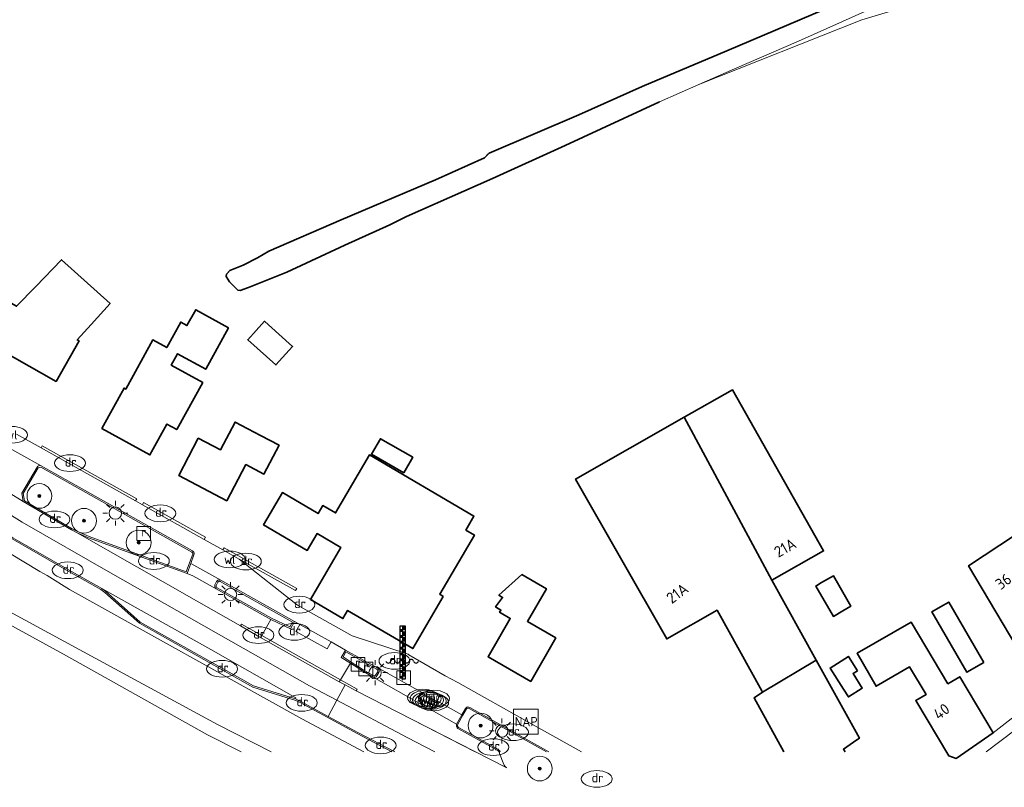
# Model space of a CAD drawing. Header units: metres. Extents: x 244832 to 245816, y 594581 to 595225.
# Tile 4 of 34: x 245143 to 245302, y 594582 to 594706. Entities that reach past the tile are written whole.
import ezdxf
from ezdxf.enums import TextEntityAlignment as Align

# ---------------------------------------------------------------- set-up
doc = ezdxf.new("R2010")
doc.units = ezdxf.units.M
for name, color, linetype, lineweight in [('B-XX-GK-BESCHOEIING-G', 130, 'GK-BESCHOEIING', 35), ('B-XX-GK-BESCHOEIING_DAMWAND-G', 130, 'GK-BESCHOEIING', 18), ('B-XX-GR-BOOM-S', 90, 'Continuous', 25), ('B-XX-IE-MEUBILAIR_WATERWEGMEUBILAIR-S', 150, 'Continuous', 25), ('B-XX-KL-ET_LS_OV_LICHTMAST-S', 190, 'Continuous', 25), ('B-XX-KL-WATER_PUT-S', 170, 'Continuous', 25), ('B-XX-OG-BEBOUWING-GV', 7, 'Continuous', 35), ('B-XX-OG-BEBOUWING-T18', 10, 'Continuous', 18), ('B-XX-OG-HOOGTEPUNT-S', 7, 'Continuous', 25), ('B-XX-OG-TERREIN_ERF-GV', 7, 'Continuous', 18), ('B-XX-OG-WATER-GV', 130, 'Continuous', 18), ('B-XX-OG-WATER_SLOOT-GV', 120, 'Continuous', 18), ('B-XX-OG-WEG-GV', 7, 'Continuous', 18), ('B-XX-RI-DRAINAGE_PUT-S', 90, 'Continuous', 25), ('B-XX-RI-GWA_RIOOLPUT-S', 30, 'Continuous', 25), ('B-XX-VH-VERHARDING_ASFALT-GV', 252, 'Continuous', 18), ('B-XX-VH-VERHARDING_BEDRIJFSVLOERPLAAT-GV', 252, 'Continuous', 18), ('B-XX-VH-VERHARDING_BETON-GV', 252, 'Continuous', 18), ('B-XX-VH-VERHARDING_GESLOTEN-GV', 252, 'Continuous', 18), ('B-XX-VH-VERHARDING_OPEN-GV', 252, 'Continuous', 18), ('B-XX-VH-VERHARDING_TEGEL-GV', 252, 'Continuous', 18), ('B-XX-VW-MARKERING-G', 7, 'Continuous', 18)]:
    doc.layers.add(name, color=color, linetype=linetype, lineweight=lineweight)
doc.styles.add('NLCS-ISO', font='NLCS-ISO.ttf')
doc.styles.add('NLCS-ISO-M-T18', font='NLCS-ISO.ttf', dxfattribs={"height": 1.8})
doc.linetypes.add('GK-BESCHOEIING', pattern='A,30,-5,[1,NLCS.SHX,S=1,R=0,X=0,Y=0],-5', length=40)

# ---------------------------------------------------------------- blocks, each defined once
blk = doc.blocks.new('SKL-ET_OV_LICHTMAST-SO')
at = {"color": 0, "linetype": 'ByBlock', "lineweight": 18}
for points in [[(0, 2), (0, 1.25)], [(-1.25, 0), (-2, 0)], [(-1.41, 1.41), (-0.88, 0.88)], [(0.88, 0.88), (1.41, 1.41)], [(2, 0), (1.25, 0)], [(-1.41, -1.41), (-0.88, -0.88)], [(0, -1.25), (0, -2)], [(0.88, -0.88), (1.41, -1.41)]]:
    blk.add_lwpolyline(points, dxfattribs=at)
blk.add_circle((0, 0), 1, dxfattribs=at)
blk = doc.blocks.new('SKL-WATER_WATERLEIDINGPUT-SO')
at = {"color": 0, "linetype": 'ByBlock', "lineweight": 18}
blk.add_ellipse((0, 0), major_axis=(2.5, 0), ratio=0.54, dxfattribs=at)
at = {"color": 0, "linetype": 'ByBlock', "lineweight": 18, "style": 'NLCS-ISO'}
blk.add_text('wl', height=1.5, dxfattribs=at).set_placement((0, 0), align=Align.MIDDLE_CENTER)
blk = doc.blocks.new('SKL-WATER_DRAINAGEPUT-SO')
at = {"color": 0, "linetype": 'ByBlock', "lineweight": 18}
blk.add_ellipse((0, 0), major_axis=(2.5, 0), ratio=0.54, dxfattribs=at)
at = {"color": 0, "linetype": 'ByBlock', "lineweight": 18, "style": 'NLCS-ISO'}
blk.add_text('dr', height=1.5, dxfattribs=at).set_placement((0.12, 0.19), align=Align.MIDDLE_CENTER)
blk = doc.blocks.new('SRI-PUT_INSPECTIEPUT_RIOOLPUT-SO')
at = {"color": 0, "linetype": 'ByBlock', "lineweight": 18}
blk.add_lwpolyline([(-1.12, -1.12), (1.12, -1.12), (1.12, 1.12), (-1.12, 1.12)], close=True, dxfattribs=at)
at = {"color": 0, "linetype": 'ByBlock', "lineweight": 18, "style": 'NLCS-ISO'}
blk.add_text('r', height=1.5, dxfattribs=at).set_placement((0, 0.28), align=Align.MIDDLE_CENTER)
blk = doc.blocks.new('SIE-WATER_WATERSTANDMETER-SO')
h = blk.add_hatch(color=256)
h.dxf.hatch_style = 1
h.paths.add_polyline_path([(0, 5.17), (-0.46, 5.17), (-0.46, 4.7), (0, 4.7)])
h = blk.add_hatch(color=256)
h.dxf.hatch_style = 1
h.paths.add_polyline_path([(0.46, 5.64), (0, 5.64), (0, 5.17), (0.46, 5.17)])
h = blk.add_hatch(color=256)
h.dxf.hatch_style = 1
h.paths.add_polyline_path([(0, 4.22), (-0.46, 4.22), (-0.46, 3.75), (0, 3.75)])
h = blk.add_hatch(color=256)
h.dxf.hatch_style = 1
h.paths.add_polyline_path([(0, 3.28), (-0.46, 3.28), (-0.46, 2.81), (0, 2.81)])
h = blk.add_hatch(color=256)
h.dxf.hatch_style = 1
h.paths.add_polyline_path([(0.46, 4.7), (0, 4.7), (0, 4.22), (0.46, 4.22)])
h = blk.add_hatch(color=256)
h.dxf.hatch_style = 1
h.paths.add_polyline_path([(0.46, 3.75), (0, 3.75), (0, 3.28), (0.46, 3.28)])
h = blk.add_hatch(color=256)
h.dxf.hatch_style = 1
h.paths.add_polyline_path([(0, 2.34), (-0.46, 2.34), (-0.46, 1.86), (0, 1.86)])
h = blk.add_hatch(color=256)
h.dxf.hatch_style = 1
h.paths.add_polyline_path([(0.46, 2.81), (0, 2.81), (0, 2.34), (0.46, 2.34)])
h = blk.add_hatch(color=256)
h.dxf.hatch_style = 1
h.paths.add_polyline_path([(0.46, 1.86), (0, 1.86), (0, 1.39), (0.46, 1.39)])
h = blk.add_hatch(color=256)
h.dxf.hatch_style = 1
h.paths.add_polyline_path([(0, 1.39), (-0.46, 1.39), (-0.46, 0.92), (0, 0.92)])
h = blk.add_hatch(color=256)
h.dxf.hatch_style = 1
h.paths.add_polyline_path([(0, 0.45), (-0.46, 0.45), (-0.46, -0.02), (0, -0.02)])
h = blk.add_hatch(color=256)
h.dxf.hatch_style = 1
h.paths.add_polyline_path([(0.46, 0.92), (0, 0.92), (0, 0.45), (0.46, 0.45)])
h = blk.add_hatch(color=256)
h.dxf.hatch_style = 1
h.paths.add_polyline_path([(0, -0.49), (-0.46, -0.49), (-0.46, -0.97), (0, -0.97)])
h = blk.add_hatch(color=256)
h.dxf.hatch_style = 1
h.paths.add_polyline_path([(0, -1.44), (-0.46, -1.44), (-0.46, -1.91), (0, -1.91)])
h = blk.add_hatch(color=256)
h.dxf.hatch_style = 1
h.paths.add_polyline_path([(0.46, -0.02), (0, -0.02), (0, -0.49), (0.46, -0.49)])
h = blk.add_hatch(color=256)
h.dxf.hatch_style = 1
h.paths.add_polyline_path([(0.46, -0.97), (0, -0.97), (0, -1.44), (0.46, -1.44)])
h = blk.add_hatch(color=256)
h.dxf.hatch_style = 1
h.paths.add_polyline_path([(0, -2.38), (-0.46, -2.38), (-0.46, -2.85), (0, -2.85)])
h = blk.add_hatch(color=256)
h.dxf.hatch_style = 1
h.paths.add_polyline_path([(0.46, -1.91), (0, -1.91), (0, -2.38), (0.46, -2.38)])
blk.add_lwpolyline([(0.46, -2.79), (0.46, 5.64), (-0.46, 5.64), (-0.46, -2.79)])
for points in [[(0.46, 5.64), (0, 5.64), (0, 5.17), (0.46, 5.17)], [(0.46, 5.17), (0, 5.17), (0, 4.7), (0.46, 4.7)], [(0.46, 4.7), (0, 4.7), (0, 4.22), (0.46, 4.22)], [(0.46, 4.22), (0, 4.22), (0, 3.75), (0.46, 3.75)], [(0.46, 3.75), (0, 3.75), (0, 3.28), (0.46, 3.28)], [(0.46, 3.28), (0, 3.28), (0, 2.81), (0.46, 2.81)], [(0.46, 2.81), (0, 2.81), (0, 2.34), (0.46, 2.34)], [(0.46, 2.34), (0, 2.34), (0, 1.86), (0.46, 1.86)], [(0.46, 1.86), (0, 1.86), (0, 1.39), (0.46, 1.39)], [(0.46, 1.39), (0, 1.39), (0, 0.92), (0.46, 0.92)], [(0.46, 0.92), (0, 0.92), (0, 0.45), (0.46, 0.45)], [(0.46, 0.45), (0, 0.45), (0, -0.02), (0.46, -0.02)], [(0.46, -0.02), (0, -0.02), (0, -0.49), (0.46, -0.49)], [(0.46, -0.49), (0, -0.49), (0, -0.97), (0.46, -0.97)], [(0.46, -0.97), (0, -0.97), (0, -1.44), (0.46, -1.44)], [(0.46, -1.44), (0, -1.44), (0, -1.91), (0.46, -1.91)], [(0.46, -1.91), (0, -1.91), (0, -2.38), (0.46, -2.38)], [(0.46, -2.38), (0, -2.38), (0, -2.85), (0.46, -2.85)]]:
    blk.add_lwpolyline(points, close=True)
for centre, radius, start, end in [((-1.55, -0.12), 0.381, 16.8947, 163.1053), ((-0.08, -0.12), 0.381, 16.8947, 163.1053), ((1.4, -0.12), 0.381, 16.8947, 163.1053), ((-2.31, 0.11), 0.413, 196.8947, 343.1053), ((-0.82, 0.1), 0.391, 196.8947, 343.1053), ((0.66, 0.1), 0.391, 196.8947, 343.1053), ((2.16, 0.11), 0.413, 196.8947, 343.1053)]:
    blk.add_arc(centre, radius, start, end)
blk = doc.blocks.new('SGR-BOOM_01-SO')
at = {"linetype": 'ByBlock', "lineweight": 18}
h = blk.add_hatch(color=0, dxfattribs=at)
h.dxf.hatch_style = 1
edge = h.paths.add_edge_path()
edge.add_arc((0, 0), 0.25, 0, 360)
at = {"color": 0, "linetype": 'ByBlock', "lineweight": 18}
for radius in [2, 0.25]:
    blk.add_circle((0, 0), radius, dxfattribs=at)
blk = doc.blocks.new('SIE-HOOGTEMERK-SO')
at = {"color": 0, "linetype": 'ByBlock', "lineweight": 18}
blk.add_lwpolyline([(-2, -2), (2, -2), (2, 2), (-2, 2)], close=True, dxfattribs=at)
at = {"color": 0, "linetype": 'ByBlock', "lineweight": 18, "style": 'NLCS-ISO'}
blk.add_text('NAP', height=1.5, dxfattribs=at).set_placement((0.07, 0), align=Align.MIDDLE_CENTER)

msp = doc.modelspace()

# ---------------------------------------------------------------- linework, layer by layer
at = {"layer": 'B-XX-GK-BESCHOEIING-G', "color": 252}
for points in [[(245177.04, 594665.24), (245179.19, 594666.11), (245181.52, 594667.28), (245183.37, 594668.33), (245195.01, 594673.41), (245210.28, 594679.88), (245218.16, 594683.44), (245218.93, 594684.2), (245233.43, 594690.38), (245243.64, 594694.93), (245257.3, 594700.7), (245276.99, 594709.1), (245277.91, 594709.53)], [(245177.04, 594665.24), (245176.49, 594664.63), (245176.45, 594664.28), (245176.99, 594663.4), (245178.36, 594662.05), (245178.72, 594661.97), (245180.06, 594662.47), (245186.27, 594664.98), (245195.62, 594669.32), (245202.9, 594672.61), (245205.56, 594673.93), (245219.45, 594680.08), (245231.21, 594685.43), (245246.43, 594692.44)]]:
    msp.add_lwpolyline(points, dxfattribs=at)
at = {"layer": 'B-XX-GK-BESCHOEIING_DAMWAND-G', "color": 252}
msp.add_lwpolyline([(245139.08, 594620.98), (245146.37, 594616.6), (245147.56, 594615.98), (245151.15, 594613.71), (245188.69, 594592.8), (245198.71, 594587.49)], dxfattribs=at)
at = {"layer": 'B-XX-OG-BEBOUWING-GV', "color": 252}
for points in [[(245134.77, 594663.88), (245131.12, 594657.43), (245148.98, 594647.32), (245152.68, 594653.86), (245152.4, 594654.01), (245154.64, 594656.49), (245157.7, 594659.89), (245149.85, 594666.96), (245145.69, 594662.66), (245142.59, 594659.46)], [(245167.57, 594649.93), (245168.6, 594651.79), (245173.14, 594649.28), (245176.82, 594655.96), (245171.53, 594658.88), (245170.12, 594656.32), (245169.11, 594656.88), (245166.84, 594652.76), (245164.6, 594654), (245160.23, 594646.08), (245159.97, 594646.23), (245156.37, 594639.71), (245164.13, 594635.43), (245166.88, 594640.42), (245168.48, 594639.54), (245172.66, 594647.11)], [(245183.28, 594656.44), (245182.63, 594657.02), (245179.94, 594654.03), (245184.48, 594649.96), (245187.17, 594652.95)], [(245250.45, 594641.53), (245264.58, 594615.21), (245272.95, 594619.94), (245258.24, 594645.97)], [(245264.58, 594615.21), (245250.45, 594641.53), (245232.9, 594631.54), (245247.61, 594605.71), (245255.74, 594610.34), (245262.96, 594597.33), (245263.07, 594597.13), (245271.76, 594602.29)], [(245176.58, 594628.02), (245179.65, 594633.88), (245182.56, 594632.35), (245184.99, 594636.99), (245181.99, 594638.57), (245177.88, 594640.74), (245175.52, 594636.25), (245171.95, 594638.13), (245168.8, 594632.12)], [(245206.58, 594635.08), (245201.36, 594638.06), (245199.92, 594635.54), (245205.14, 594632.56)], [(245211.52, 594612.58), (245210.95, 594612.92), (245216.55, 594622.49), (245215.17, 594623.3), (245216.48, 594625.55), (245199.62, 594635.44), (245194.12, 594626.06), (245192.08, 594627.26), (245191.31, 594625.96), (245185.53, 594629.35), (245182.49, 594624.15), (245189.55, 594620.01), (245191.14, 594622.73), (245194.97, 594620.48), (245190.05, 594612.08), (245195.3, 594609), (245196.07, 594610.33), (245206.6, 594604.16)], [(245316.11, 594602.08), (245303.98, 594622.55), (245296.37, 594617.5), (245308.61, 594596.98)], [(245229.71, 594605.88), (245225.12, 594608.54), (245228.17, 594613.81), (245224.2, 594616.11), (245220.5, 594612.78), (245221.09, 594612.43), (245219.98, 594610.89), (245220.83, 594610.38), (245220.62, 594610.03), (245222.33, 594609.04), (245218.75, 594602.85), (245225.64, 594598.85)], [(245277.38, 594611), (245274.55, 594615.91), (245272.64, 594614.81), (245271.7, 594614.26), (245274.53, 594609.35), (245276.08, 594610.25)], [(245298.84, 594601.93), (245293.17, 594611.66), (245291.84, 594610.89), (245290.44, 594610.07), (245296.11, 594600.34)], [(245293.01, 594598.46), (245287.08, 594608.41), (245278.37, 594603.39), (245281.43, 594598.07), (245286.86, 594601.2), (245289.51, 594596.75), (245287.85, 594595.76), (245293.17, 594586.83), (245294.36, 594586.42), (245300.33, 594590.57), (245294.95, 594599.62)], [(245278.43, 594600.56), (245276.96, 594602.88), (245274.01, 594601.02), (245276.17, 594597.6), (245276.96, 594596.36), (245279.19, 594597.77), (245277.71, 594600.11)]]:
    msp.add_lwpolyline(points, close=True, dxfattribs=at)
msp.add_lwpolyline([(245276.46, 594587.49), (245276.17, 594587.9), (245278.32, 594589.41), (245278.74, 594589.71), (245271.76, 594602.29), (245263.07, 594597.13), (245261.73, 594596.19), (245266.56, 594587.49)], dxfattribs=at)
at = {"layer": 'B-XX-OG-TERREIN_ERF-GV', "color": 252}
for points in [[(245284.54, 594707.33), (245279.14, 594705.69), (245252.78, 594695.27), (245246.43, 594692.44), (245231.21, 594685.43), (245223.29, 594681.83), (245219.45, 594680.08), (245215.75, 594678.44), (245205.56, 594673.93), (245202.9, 594672.61), (245197.74, 594670.28), (245195.62, 594669.32), (245186.27, 594664.98), (245183.76, 594663.96), (245180.06, 594662.47), (245178.72, 594661.97), (245178.36, 594662.05), (245176.99, 594663.4), (245176.45, 594664.28), (245176.49, 594664.6), (245176.49, 594664.63), (245176.76, 594664.92), (245177.04, 594665.24), (245179.19, 594666.11), (245179.76, 594666.4), (245181.52, 594667.28), (245183.37, 594668.33), (245195.01, 594673.41), (245210.28, 594679.88), (245218.16, 594683.44), (245218.79, 594684.06), (245218.93, 594684.2), (245228.43, 594688.25), (245233.43, 594690.38), (245236.03, 594691.54), (245243.64, 594694.93), (245253.59, 594699.14), (245257.3, 594700.7), (245262.92, 594703.1), (245276.99, 594709.1)], [(245266.56, 594587.49), (245261.73, 594596.19), (245263.07, 594597.13), (245262.96, 594597.33), (245255.74, 594610.34), (245247.61, 594605.71), (245232.9, 594631.54), (245250.45, 594641.53), (245258.24, 594645.97), (245272.95, 594619.94), (245264.58, 594615.21), (245271.76, 594602.29), (245278.74, 594589.71), (245278.32, 594589.41), (245276.17, 594587.9), (245276.46, 594587.49)], [(245142.6, 594638.79), (245146.56, 594636.57), (245146.75, 594636.92), (245162, 594628.35), (245161.81, 594628), (245162.92, 594627.38), (245163.11, 594627.73), (245173.11, 594622.13), (245172.89, 594621.79), (245175.9, 594620.11), (245176.12, 594620.44), (245187.86, 594613.86), (245187.67, 594613.52), (245178.55, 594618.62), (245187.95, 594611.16), (245196.8, 594606.2), (245205.86, 594603.23), (245205.97, 594603.17), (245211.85, 594599.77), (245213.87, 594598.68), (245225.58, 594592.11), (245233.84, 594587.49)], [(245292.77, 594587.49), (245287.85, 594595.76), (245289.51, 594596.75), (245286.86, 594601.2), (245281.43, 594598.07), (245278.37, 594603.39), (245287.08, 594608.41), (245293.01, 594598.46), (245294.95, 594599.62), (245300.33, 594590.57), (245308.61, 594596.98), (245296.37, 594617.5), (245303.98, 594622.55)], [(245178.89, 594587.49), (245173.43, 594590.23), (245150.67, 594603.01), (245138.56, 594609.59)]]:
    msp.add_lwpolyline(points, dxfattribs=at)
for points in [[(245157.7, 594659.89), (245154.64, 594656.49), (245152.4, 594654.01), (245152.68, 594653.86), (245148.98, 594647.32), (245131.12, 594657.43), (245134.77, 594663.88), (245142.59, 594659.46), (245145.69, 594662.66), (245149.85, 594666.96)], [(245176.82, 594655.96), (245173.14, 594649.28), (245168.6, 594651.79), (245167.57, 594649.93), (245172.66, 594647.11), (245168.48, 594639.54), (245166.88, 594640.42), (245164.13, 594635.43), (245156.37, 594639.71), (245159.97, 594646.23), (245160.23, 594646.08), (245164.6, 594654), (245166.84, 594652.76), (245169.11, 594656.88), (245170.12, 594656.32), (245171.53, 594658.88)], [(245184.48, 594649.96), (245179.94, 594654.03), (245182.63, 594657.02), (245183.28, 594656.44), (245187.17, 594652.95)], [(245181.99, 594638.57), (245184.99, 594636.99), (245182.56, 594632.35), (245179.65, 594633.88), (245176.58, 594628.02), (245168.8, 594632.12), (245171.95, 594638.13), (245175.52, 594636.25), (245177.88, 594640.74)], [(245205.14, 594632.56), (245199.92, 594635.54), (245201.36, 594638.06), (245206.58, 594635.08)], [(245216.55, 594622.49), (245210.95, 594612.92), (245211.52, 594612.58), (245206.6, 594604.16), (245196.07, 594610.33), (245195.3, 594609), (245190.05, 594612.08), (245194.97, 594620.48), (245191.14, 594622.73), (245189.55, 594620.01), (245182.49, 594624.15), (245185.53, 594629.35), (245191.31, 594625.96), (245192.08, 594627.26), (245194.12, 594626.06), (245199.62, 594635.44), (245216.48, 594625.55), (245215.17, 594623.3)], [(245229.71, 594605.88), (245225.64, 594598.85), (245218.75, 594602.85), (245222.33, 594609.04), (245220.62, 594610.03), (245220.83, 594610.38), (245219.98, 594610.89), (245221.09, 594612.43), (245220.5, 594612.78), (245224.2, 594616.11), (245228.17, 594613.81), (245225.12, 594608.54)], [(245277.38, 594611), (245276.08, 594610.25), (245274.53, 594609.35), (245271.7, 594614.26), (245272.64, 594614.81), (245274.55, 594615.91)], [(245298.84, 594601.93), (245296.11, 594600.34), (245290.44, 594610.07), (245291.84, 594610.89), (245293.17, 594611.66)], [(245278.43, 594600.56), (245277.71, 594600.11), (245279.19, 594597.77), (245276.96, 594596.36), (245276.17, 594597.6), (245274.01, 594601.02), (245276.96, 594602.88)]]:
    msp.add_lwpolyline(points, close=True, dxfattribs=at)
at = {"layer": 'B-XX-OG-WATER-GV', "color": 252}
for points in [[(245276.99, 594709.1), (245262.92, 594703.1), (245257.3, 594700.7), (245253.59, 594699.14), (245243.64, 594694.93), (245236.03, 594691.54), (245233.43, 594690.38), (245228.43, 594688.25), (245218.93, 594684.2), (245218.79, 594684.06), (245218.16, 594683.44), (245210.28, 594679.88), (245195.01, 594673.41), (245183.37, 594668.33), (245181.52, 594667.28), (245179.76, 594666.4), (245179.19, 594666.11), (245177.04, 594665.24), (245176.76, 594664.92), (245176.49, 594664.63), (245176.49, 594664.6), (245176.45, 594664.28), (245176.99, 594663.4), (245178.36, 594662.05), (245178.72, 594661.97), (245180.06, 594662.47), (245183.76, 594663.96), (245186.27, 594664.98), (245195.62, 594669.32), (245197.74, 594670.28), (245202.9, 594672.61), (245205.56, 594673.93), (245215.75, 594678.44), (245219.45, 594680.08), (245223.29, 594681.83), (245231.21, 594685.43), (245246.43, 594692.44), (245252.78, 594695.27), (245258.57, 594697.78), (245268.92, 594702.29), (245280.59, 594707.49)], [(245025.38, 594587.49), (245033.86, 594602.79), (245041.54, 594617), (245049.7, 594631.8), (245061.05, 594652.67), (245100.35, 594630.44), (245102.52, 594630.54), (245107.62, 594628.31), (245125.03, 594618.97), (245125.14, 594618.6), (245125.49, 594618.39), (245132.57, 594614.57), (245132.89, 594614.39), (245133.3, 594614.52), (245152.11, 594604.33), (245175.03, 594591.89), (245183.71, 594587.49)], [(245198.71, 594587.49), (245188.69, 594592.8), (245151.15, 594613.71), (245147.56, 594615.98), (245146.37, 594616.6), (245139.08, 594620.98)]]:
    msp.add_lwpolyline(points, dxfattribs=at)
at = {"layer": 'B-XX-OG-WATER_SLOOT-GV', "color": 252}
for points in [[(245302.9, 594708.99), (245294.04, 594709), (245285.6, 594708.71), (245280.59, 594707.49), (245268.92, 594702.29), (245258.57, 594697.78), (245252.78, 594695.27), (245279.14, 594705.69), (245284.54, 594707.33), (245288.19, 594708.45), (245290.66, 594708.46), (245301.93, 594708.54), (245305.8, 594708.33)], [(245183.71, 594587.49), (245175.03, 594591.89), (245152.11, 594604.33), (245133.3, 594614.52), (245132.89, 594614.39), (245132.38, 594613.44), (245132.83, 594613.2), (245132.54, 594612.67), (245135.17, 594611.22), (245138.56, 594609.59), (245150.67, 594603.01), (245173.43, 594590.23), (245178.89, 594587.49)]]:
    msp.add_lwpolyline(points, dxfattribs=at)
at = {"layer": 'B-XX-OG-WEG-GV', "color": 252}
msp.add_lwpolyline([(245146.5, 594633.45), (245146.09, 594633.34), (245143.65, 594629.22), (245143.88, 594628.03), (245151.58, 594623.52), (245152.45, 594623.05), (245154.3, 594622.28), (245163.66, 594618.85), (245170.01, 594616.55), (245170.53, 594617.98), (245171.04, 594619.38), (245171.06, 594619.46), (245171.05, 594619.55), (245171.02, 594619.63), (245170.97, 594619.69), (245170.9, 594619.74)], close=True, dxfattribs=at)
for points in [[(245203.2, 594587.49), (245197.62, 594590.42), (245188.41, 594595.43), (245187.55, 594595.85), (245180.78, 594597.93), (245162.43, 594608.25), (245156.84, 594613.24), (245156.23, 594613.68), (245151.01, 594616.63), (245141.9, 594621.88), (245141.62, 594622), (245141.24, 594621.99), (245139.42, 594621.77), (245139.56, 594621.04), (245139.08, 594620.98), (245146.37, 594616.6), (245147.56, 594615.98), (245151.15, 594613.71), (245188.69, 594592.8), (245198.71, 594587.49)], [(245228.22, 594587.49), (245223, 594590.4), (245215.69, 594594.49), (245215.6, 594594.54), (245215.51, 594594.55), (245215.41, 594594.53), (245215.33, 594594.48), (245215.27, 594594.4), (245214.68, 594593.38), (245213.84, 594591.85), (245213.81, 594591.75), (245213.82, 594591.65), (245213.85, 594591.55), (245213.91, 594591.46), (245213.98, 594591.39), (245220.21, 594587.99), (245220.37, 594587.89), (245220.52, 594587.77), (245220.64, 594587.62), (245220.72, 594587.49)]]:
    msp.add_lwpolyline(points, dxfattribs=at)
at = {"layer": 'B-XX-VH-VERHARDING_ASFALT-GV', "color": 252}
for points in [[(245178.76, 594607.81), (245171.65, 594611.89), (245152.36, 594622.85), (245151.47, 594623.33), (245143.68, 594627.89), (245136.34, 594632.43), (245123.22, 594640.61), (245115.93, 594645.17), (245109.65, 594649), (245108.15, 594646.48), (245112.43, 594643.92), (245123.96, 594636.78), (245143.48, 594624.6), (245157.79, 594616.4), (245189.93, 594598.15), (245194.33, 594595.81), (245195.65, 594598.29), (245194.7, 594598.8), (245181.99, 594605.94), (245181.8, 594606.04)], [(245108.15, 594646.48), (245106.67, 594644.01), (245110.93, 594641.46), (245122.45, 594634.36), (245122.38, 594634.26), (245125.55, 594632.26), (245142, 594622.07), (245151.11, 594616.82), (245156.35, 594613.86), (245174, 594603.99), (245187.7, 594596.2), (245187.63, 594596.05), (245188.51, 594595.62), (245192.95, 594593.21), (245194.33, 594595.81), (245189.93, 594598.15), (245157.79, 594616.4), (245143.48, 594624.6), (245123.96, 594636.78), (245112.43, 594643.92)], [(245152.36, 594622.85), (245171.65, 594611.89), (245178.76, 594607.81), (245178.91, 594608.1), (245182.19, 594606.29), (245183.65, 594608.86), (245174.85, 594613.81), (245171.06, 594615.9), (245170.14, 594616.26), (245163.58, 594618.64), (245154.21, 594622.07)], [(245156.35, 594613.86), (245156.98, 594613.42), (245162.56, 594608.43), (245180.86, 594598.13), (245187.63, 594596.05), (245187.7, 594596.2), (245174, 594603.99)], [(245209.17, 594594.47), (245208.9, 594594.54), (245208.65, 594594.64), (245208.42, 594594.77), (245208.2, 594594.93), (245208.01, 594595.12), (245200.2, 594599.53), (245198.48, 594600.56), (245196.52, 594601.79), (245194.9, 594599.13), (245197.61, 594597.6), (245197.44, 594597.31), (245206.49, 594592.68), (245221.8, 594584.87), (245221.67, 594584.96), (245221.56, 594585.06), (245221.46, 594585.18), (245221.38, 594585.31), (245221.32, 594585.45), (245220.63, 594587.23), (245220.58, 594587.38), (245220.49, 594587.52), (245220.39, 594587.64), (245220.27, 594587.75), (245220.13, 594587.83), (245213.89, 594591.24), (245213.77, 594591.34), (245213.69, 594591.47), (245213.64, 594591.62), (245213.64, 594591.78), (245213.67, 594591.93)], [(245200.81, 594601.14), (245200.78, 594601.08), (245200.94, 594600.99), (245201.06, 594600.89), (245201.15, 594600.75), (245201.19, 594600.6), (245201.18, 594600.44), (245201.13, 594600.3), (245200.78, 594599.73), (245200.7, 594599.62), (245200.59, 594599.54), (245200.46, 594599.5), (245200.32, 594599.5), (245200.2, 594599.53), (245208.01, 594595.12), (245207.84, 594595.34), (245207.71, 594595.59), (245207.61, 594595.85), (245207.55, 594596.12), (245207.52, 594596.39), (245207.57, 594596.59), (245207.67, 594596.76), (245207.84, 594596.88), (245208.03, 594596.93), (245208.23, 594596.9), (245208.26, 594596.97)], [(245210.61, 594595.66), (245210.54, 594595.58), (245210.64, 594595.47), (245210.7, 594595.35), (245210.72, 594595.21), (245210.7, 594595.06), (245210.65, 594594.93), (245210.48, 594594.76), (245210.28, 594594.61), (245210.06, 594594.51), (245209.82, 594594.46), (245209.58, 594594.44), (245209.49, 594594.44), (245209.41, 594594.44), (245209.33, 594594.45), (245209.25, 594594.46), (245209.17, 594594.47), (245213.67, 594591.93), (245214.53, 594593.46)]]:
    msp.add_lwpolyline(points, close=True, dxfattribs=at)
for points in [[(245216.66, 594587.49), (245206.49, 594592.68), (245197.44, 594597.31), (245195.65, 594598.29), (245194.33, 594595.81), (245205.67, 594589.78), (245210.16, 594587.49)], [(245210.16, 594587.49), (245205.67, 594589.78), (245194.33, 594595.81), (245192.95, 594593.21), (245197.73, 594590.62), (245203.68, 594587.49)]]:
    msp.add_lwpolyline(points, dxfattribs=at)
at = {"layer": 'B-XX-VH-VERHARDING_BEDRIJFSVLOERPLAAT-GV', "color": 252}
for points in [[(245146.56, 594636.57), (245161.81, 594628), (245162, 594628.35), (245146.75, 594636.92)], [(245170.74, 594617.91), (245171.25, 594619.3), (245171.28, 594619.44), (245171.27, 594619.59), (245171.22, 594619.74), (245171.12, 594619.85), (245171, 594619.94), (245146.58, 594633.66), (245146.44, 594633.71), (245146.28, 594633.71), (245146.13, 594633.66), (245146, 594633.58), (245145.9, 594633.45), (245143.42, 594629.26), (245143.68, 594627.89), (245151.47, 594623.33), (245152.36, 594622.85), (245154.21, 594622.07), (245163.58, 594618.64), (245170.14, 594616.26)], [(245170.01, 594616.55), (245163.66, 594618.85), (245154.3, 594622.28), (245152.45, 594623.05), (245151.58, 594623.52), (245143.88, 594628.03), (245143.65, 594629.22), (245146.09, 594633.34), (245146.5, 594633.45), (245170.9, 594619.74), (245170.97, 594619.69), (245171.02, 594619.63), (245171.05, 594619.55), (245171.06, 594619.46), (245171.04, 594619.38), (245170.53, 594617.98)], [(245162.92, 594627.38), (245172.89, 594621.79), (245173.11, 594622.13), (245163.11, 594627.73)], [(245178.55, 594618.62), (245187.67, 594613.52), (245187.86, 594613.86), (245176.12, 594620.44), (245175.9, 594620.11)], [(245175.58, 594615.19), (245175.43, 594615.24), (245175.28, 594615.24), (245175.13, 594615.19), (245175, 594615.1), (245174.91, 594614.98), (245174.64, 594614.45), (245174.6, 594614.31), (245174.61, 594614.16), (245174.65, 594614.02), (245174.74, 594613.9), (245174.85, 594613.81), (245183.65, 594608.86), (245186.84, 594607.36), (245187.49, 594608.51)], [(245175.11, 594614.87), (245175.16, 594614.95), (245175.24, 594615), (245175.32, 594615.02), (245175.41, 594615.02), (245175.5, 594614.98), (245187.18, 594608.43), (245186.74, 594607.66), (245183.76, 594609.06), (245174.98, 594613.99), (245174.91, 594614.04), (245174.86, 594614.11), (245174.83, 594614.19), (245174.83, 594614.28), (245174.85, 594614.36)], [(245178.76, 594607.81), (245181.8, 594606.04), (245181.99, 594605.94), (245182.19, 594606.29), (245178.91, 594608.1)], [(245181.99, 594605.94), (245194.7, 594598.8), (245194.9, 594599.13), (245182.19, 594606.29)], [(245201.13, 594600.3), (245201.18, 594600.44), (245201.19, 594600.6), (245201.15, 594600.75), (245201.06, 594600.89), (245200.94, 594600.99), (245200.78, 594601.08), (245195.71, 594603.92), (245195.02, 594602.72), (245196.52, 594601.79), (245198.48, 594600.56), (245200.2, 594599.53), (245200.32, 594599.5), (245200.46, 594599.5), (245200.59, 594599.54), (245200.7, 594599.62), (245200.78, 594599.73)], [(245200.58, 594599.84), (245200.54, 594599.79), (245200.49, 594599.75), (245200.43, 594599.72), (245200.36, 594599.72), (245200.3, 594599.73), (245198.6, 594600.75), (245196.64, 594601.98), (245196.14, 594602.29), (245195.33, 594602.8), (245195.79, 594603.61), (245200.67, 594600.89), (245200.83, 594600.79), (245200.89, 594600.74), (245200.94, 594600.67), (245200.97, 594600.58), (245200.96, 594600.49), (245200.93, 594600.41)], [(245197.44, 594597.31), (245197.61, 594597.6), (245194.9, 594599.13), (245194.7, 594598.8), (245195.65, 594598.29)], [(245210.65, 594594.93), (245210.7, 594595.06), (245210.72, 594595.21), (245210.7, 594595.35), (245210.64, 594595.47), (245210.54, 594595.58), (245208.23, 594596.9), (245208.03, 594596.93), (245207.84, 594596.88), (245207.67, 594596.76), (245207.57, 594596.59), (245207.52, 594596.39), (245207.55, 594596.12), (245207.61, 594595.85), (245207.71, 594595.59), (245207.84, 594595.34), (245208.01, 594595.12), (245208.2, 594594.93), (245208.42, 594594.77), (245208.65, 594594.64), (245208.9, 594594.54), (245209.17, 594594.47), (245209.25, 594594.46), (245209.33, 594594.45), (245209.41, 594594.44), (245209.49, 594594.44), (245209.58, 594594.44), (245209.82, 594594.46), (245210.06, 594594.51), (245210.28, 594594.61), (245210.48, 594594.76)], [(245209.58, 594594.67), (245209.21, 594594.69), (245208.97, 594594.75), (245208.75, 594594.84), (245208.54, 594594.96), (245208.35, 594595.1), (245208.18, 594595.27), (245208.03, 594595.47), (245207.92, 594595.68), (245207.83, 594595.91), (245207.77, 594596.15), (245207.75, 594596.39), (245207.77, 594596.5), (245207.83, 594596.6), (245207.92, 594596.67), (245208.03, 594596.7), (245208.14, 594596.69), (245210.41, 594595.4), (245210.45, 594595.34), (245210.48, 594595.27), (245210.49, 594595.2), (245210.49, 594595.13), (245210.46, 594595.06), (245210.32, 594594.92), (245210.16, 594594.8), (245209.97, 594594.72), (245209.78, 594594.68)]]:
    msp.add_lwpolyline(points, close=True, dxfattribs=at)
for points in [[(245141.9, 594621.88), (245151.01, 594616.63), (245156.23, 594613.68), (245156.84, 594613.24), (245162.43, 594608.25), (245180.78, 594597.93), (245187.55, 594595.85), (245188.41, 594595.43), (245197.62, 594590.42), (245203.2, 594587.49)], [(245203.68, 594587.49), (245197.73, 594590.62), (245192.95, 594593.21), (245188.51, 594595.62), (245187.63, 594596.05), (245180.86, 594598.13), (245162.56, 594608.43), (245156.98, 594613.42), (245156.35, 594613.86), (245151.11, 594616.82), (245142, 594622.07)], [(245228.59, 594587.49), (245223.09, 594590.56), (245215.79, 594594.65), (245215.65, 594594.71), (245215.49, 594594.73), (245215.34, 594594.7), (245215.21, 594594.61), (245215.11, 594594.49), (245214.53, 594593.46), (245213.67, 594591.93), (245213.64, 594591.78), (245213.64, 594591.62), (245213.69, 594591.47), (245213.77, 594591.34), (245213.89, 594591.24), (245220.13, 594587.83), (245220.27, 594587.75), (245220.39, 594587.64), (245220.49, 594587.52), (245220.51, 594587.49)], [(245220.72, 594587.49), (245220.64, 594587.62), (245220.52, 594587.77), (245220.37, 594587.89), (245220.21, 594587.99), (245213.98, 594591.39), (245213.91, 594591.46), (245213.85, 594591.55), (245213.82, 594591.65), (245213.81, 594591.75), (245213.84, 594591.85), (245214.68, 594593.38), (245215.27, 594594.4), (245215.33, 594594.48), (245215.41, 594594.53), (245215.51, 594594.55), (245215.6, 594594.54), (245215.69, 594594.49), (245223, 594590.4), (245228.22, 594587.49)]]:
    msp.add_lwpolyline(points, dxfattribs=at)
at = {"layer": 'B-XX-VH-VERHARDING_BETON-GV', "color": 252}
msp.add_lwpolyline([(245193.39, 594605.22), (245192.78, 594604.1), (245187.73, 594606.89), (245188.37, 594608.02), (245187.49, 594608.51), (245186.84, 594607.36), (245183.65, 594608.86), (245182.19, 594606.29), (245194.9, 594599.13), (245196.52, 594601.79), (245195.02, 594602.72), (245195.71, 594603.92)], close=True, dxfattribs=at)
at = {"layer": 'B-XX-VH-VERHARDING_GESLOTEN-GV', "color": 252}
msp.add_lwpolyline([(245188.37, 594608.02), (245187.73, 594606.89), (245192.78, 594604.1), (245193.39, 594605.22)], close=True, dxfattribs=at)
at = {"layer": 'B-XX-VH-VERHARDING_OPEN-GV', "color": 252}
for points in [[(245307.85, 594587.49), (245400.08, 594654.42), (245400.72, 594654), (245404.9, 594657.11), (245404.59, 594657.81), (245401.61, 594661.8), (245380.76, 594646.69), (245303.87, 594590.96), (245299.2, 594587.49)], [(245308.61, 594596.98), (245300.33, 594590.57), (245295.91, 594587.49)], [(245299.2, 594587.49), (245303.87, 594590.96)]]:
    msp.add_lwpolyline(points, dxfattribs=at)
at = {"layer": 'B-XX-VH-VERHARDING_TEGEL-GV', "color": 252}
for points in [[(245233.84, 594587.49), (245225.58, 594592.11), (245213.87, 594598.68), (245211.85, 594599.77), (245205.97, 594603.17), (245205.86, 594603.23), (245196.8, 594606.2), (245187.95, 594611.16), (245178.55, 594618.62), (245175.9, 594620.11), (245172.89, 594621.79), (245162.92, 594627.38), (245161.81, 594628), (245146.56, 594636.57), (245142.6, 594638.79)], [(245139.99, 594637.34), (245146.58, 594633.66), (245171, 594619.94), (245171.12, 594619.85), (245171.22, 594619.74), (245171.27, 594619.59), (245171.28, 594619.44), (245171.25, 594619.3), (245170.74, 594617.91), (245175.58, 594615.19), (245187.49, 594608.51), (245188.37, 594608.02), (245193.39, 594605.22), (245195.71, 594603.92), (245200.78, 594601.08), (245200.81, 594601.14), (245208.26, 594596.97), (245208.23, 594596.9), (245210.54, 594595.58), (245210.61, 594595.66), (245214.53, 594593.46), (245215.11, 594594.49), (245215.21, 594594.61), (245215.34, 594594.7), (245215.49, 594594.73), (245215.65, 594594.71), (245215.79, 594594.65), (245223.09, 594590.56), (245228.59, 594587.49)]]:
    msp.add_lwpolyline(points, dxfattribs=at)
for points in [[(245146.58, 594633.66), (245139.99, 594637.34), (245140.11, 594637.24), (245140.19, 594637.11), (245140.23, 594636.96), (245140.23, 594636.81), (245140.18, 594636.66), (245137.79, 594632.8), (245136.34, 594632.43), (245143.68, 594627.89), (245143.42, 594629.26), (245145.9, 594633.45), (245146, 594633.58), (245146.13, 594633.66), (245146.28, 594633.71), (245146.44, 594633.71)], [(245170.74, 594617.91), (245170.14, 594616.26), (245171.06, 594615.9), (245174.85, 594613.81), (245174.74, 594613.9), (245174.65, 594614.02), (245174.61, 594614.16), (245174.6, 594614.31), (245174.64, 594614.45), (245174.91, 594614.98), (245175, 594615.1), (245175.13, 594615.19), (245175.28, 594615.24), (245175.43, 594615.24), (245175.58, 594615.19)], [(245175.5, 594614.98), (245175.41, 594615.02), (245175.32, 594615.02), (245175.24, 594615), (245175.16, 594614.95), (245175.11, 594614.87), (245174.85, 594614.36), (245174.83, 594614.28), (245174.83, 594614.19), (245174.86, 594614.11), (245174.91, 594614.04), (245174.98, 594613.99), (245183.76, 594609.06), (245186.74, 594607.66), (245187.18, 594608.43)], [(245195.79, 594603.61), (245195.33, 594602.8), (245196.14, 594602.29), (245196.64, 594601.98), (245198.6, 594600.75), (245200.3, 594599.73), (245200.36, 594599.72), (245200.43, 594599.72), (245200.49, 594599.75), (245200.54, 594599.79), (245200.58, 594599.84), (245200.93, 594600.41), (245200.96, 594600.49), (245200.97, 594600.58), (245200.94, 594600.67), (245200.89, 594600.74), (245200.83, 594600.79), (245200.67, 594600.89)], [(245208.14, 594596.69), (245208.03, 594596.7), (245207.92, 594596.67), (245207.83, 594596.6), (245207.77, 594596.5), (245207.75, 594596.39), (245207.77, 594596.15), (245207.83, 594595.91), (245207.92, 594595.68), (245208.03, 594595.47), (245208.18, 594595.27), (245208.35, 594595.1), (245208.54, 594594.96), (245208.75, 594594.84), (245208.97, 594594.75), (245209.21, 594594.69), (245209.58, 594594.67), (245209.78, 594594.68), (245209.97, 594594.72), (245210.16, 594594.8), (245210.32, 594594.92), (245210.46, 594595.06), (245210.49, 594595.13), (245210.49, 594595.2), (245210.48, 594595.27), (245210.45, 594595.34), (245210.41, 594595.4)]]:
    msp.add_lwpolyline(points, close=True, dxfattribs=at)
at = {"layer": 'B-XX-VW-MARKERING-G', "color": 252}
for points in [[(245152.36, 594622.85), (245171.65, 594611.89), (245178.76, 594607.81)], [(245187.63, 594596.05), (245187.7, 594596.2), (245174, 594603.99), (245156.35, 594613.86)], [(245197.44, 594597.31), (245206.49, 594592.68), (245221.8, 594584.87)]]:
    msp.add_lwpolyline(points, dxfattribs=at)

# ---------------------------------------------------------------- block references
at = {"layer": 'B-XX-GR-BOOM-S', "color": 252}
for p in [(245146.28, 594628.81), (245153.48, 594624.8), (245162.32, 594621.28), (245217.55, 594591.72), (245227.1, 594584.78)]:
    msp.add_blockref('SGR-BOOM_01-SO', p, dxfattribs=at)
at = {"layer": 'B-XX-IE-MEUBILAIR_WATERWEGMEUBILAIR-S', "color": 252}
msp.add_blockref('SIE-WATER_WATERSTANDMETER-SO', (245204.96, 594602.13), dxfattribs=at)
at = {"layer": 'B-XX-KL-ET_LS_OV_LICHTMAST-S', "color": 252}
for p in [(245158.55, 594626.04), (245177.15, 594612.88), (245200.51, 594600.27), (245220.97, 594590.85)]:
    msp.add_blockref('SKL-ET_OV_LICHTMAST-SO', p, dxfattribs=at)
at = {"layer": 'B-XX-KL-WATER_PUT-S', "color": 252}
for p in [(245141.85, 594638.69), (245177.03, 594618.55), (245208.24, 594596.23), (245208.66, 594596.07), (245209.07, 594595.84), (245209.5, 594595.69), (245209.89, 594595.47)]:
    msp.add_blockref('SKL-WATER_WATERLEIDINGPUT-SO', p, dxfattribs=at)
at = {"layer": 'B-XX-OG-HOOGTEPUNT-S', "color": 252}
msp.add_blockref('SIE-HOOGTEMERK-SO', (245224.85, 594592.36), dxfattribs=at)
at = {"layer": 'B-XX-RI-DRAINAGE_PUT-S', "color": 252}
for p in [(245151.22, 594634.11), (245165.81, 594626), (245148.72, 594625.02), (245164.77, 594618.3), (245179.63, 594618.21), (245150.86, 594616.8), (245188.26, 594611.25), (245187.46, 594606.86), (245181.67, 594606.33), (245203.64, 594602.16), (245175.8, 594600.89), (245188.66, 594595.39), (245210.02, 594596.07), (245222.79, 594590.64), (245201.4, 594588.52), (245219.6, 594588.24), (245236.32, 594583.1)]:
    msp.add_blockref('SKL-WATER_DRAINAGEPUT-SO', p, dxfattribs=at)
at = {"layer": 'B-XX-RI-GWA_RIOOLPUT-S', "color": 252}
for p in [(245163.13, 594622.73), (245197.74, 594601.62), (245199.01, 594600.86), (245205.12, 594599.45)]:
    msp.add_blockref('SRI-PUT_INSPECTIEPUT_RIOOLPUT-SO', p, dxfattribs=at)

# ---------------------------------------------------------------- texts
at = {"layer": 'B-XX-OG-BEBOUWING-T18', "color": 252, "style": 'NLCS-ISO-M-T18'}
for s, rotation, p in [('21A', 29.5, (245266.74, 594620.45)), ('36', 36.5, (245302, 594615)), ('21A', 36.5, (245249.32, 594613.09)), ('40', 36.5, (245292, 594594))]:
    msp.add_text(s, height=1.8, rotation=rotation, dxfattribs=at).set_placement(p, align=Align.MIDDLE_CENTER)

doc.saveas('drawing.dxf')
